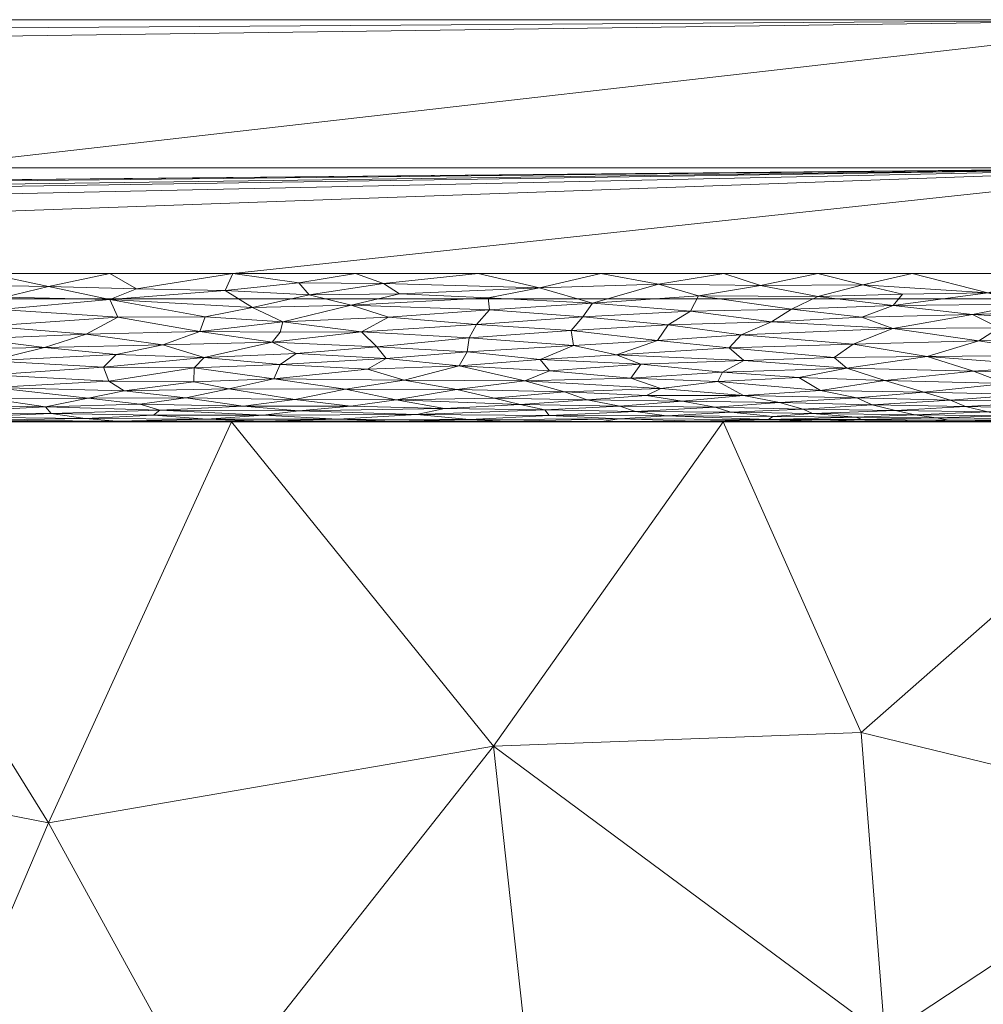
# Model space of a CAD drawing. Header units: millimetres. Extents: x -300 to 300, y 0 to 450.
# Tile 141 of 256: x -16 to -3, y 437 to 450. Entities that reach past the tile are written whole.
import ezdxf

# ---------------------------------------------------------------- set-up
doc = ezdxf.new("R2010")
doc.units = ezdxf.units.MM
doc.layers.add('A-GENM', color=13, linetype='Continuous')

# ---------------------------------------------------------------- blocks, each defined once
blk = doc.blocks.new('MODEL_CCAS0420-1080410R0 - MODEL_CCAS0420-1080410R0-453240-Preview')
at = {"layer": 'A-GENM', "lineweight": 9}
mesh = blk.add_polyface(dxfattribs=at)
corners = [(-296.159, -20, -110), (-295.657, -15.55, -110), (-294.177, -11.323, -110), (-291.793, -7.531, -110), (-288.625, -4.364, -110), (-284.831, -1.981, -110), (-280.602, -0.502, -110), (-276.147, 0, -110), (276.147, 0, -110), (280.596, -0.501, -110), (284.825, -1.978, -110), (288.619, -4.359, -110), (291.788, -7.525, -110), (294.174, -11.316, -110), (295.656, -15.545, -110), (296.159, -20, -110), (296.159, -426.171, -110), (295.658, -430.617, -110), (294.182, -434.842, -110), (291.802, -438.632, -110), (288.638, -441.797, -110), (284.848, -444.179, -110), (280.622, -445.657, -110), (276.171, -446.159, -110), (-276.171, -446.159, -110), (-280.617, -445.658, -110), (-284.842, -444.182, -110), (-288.632, -441.802, -110), (-291.797, -438.638, -110), (-294.179, -434.848, -110), (-295.657, -430.622, -110), (-296.159, -426.171, -110)]
mesh.append_faces([[corners[k] for k in face] for face in [(15, 12, 13, 14)]], dxfattribs={"vtx0": -1})
mesh.append_faces([[corners[k] for k in face] for face in [(16, 8, 15)]], dxfattribs={"vtx0": -1, "vtx1": -1})
mesh.append_faces([[corners[k] for k in face] for face in [(24, 31, 7, 8)]], dxfattribs={"vtx0": -1, "vtx1": -1, "vtx3": -1})
mesh.append_faces([[corners[k] for k in face] for face in [(31, 24, 25, 30), (18, 21, 22, 17), (17, 22, 23, 16)]], dxfattribs={"vtx0": -1, "vtx2": -1})
mesh.append_faces([[corners[k] for k in face] for face in [(0, 3, 4, 5), (0, 5, 6, 7)]], dxfattribs={"vtx0": -1, "vtx3": -1})
mesh.append_faces([[corners[k] for k in face] for face in [(28, 29, 27)]], dxfattribs={"vtx1": -1})
mesh.append_faces([[corners[k] for k in face] for face in [(25, 26, 30), (11, 12, 15, 10), (9, 10, 15, 8), (31, 0, 7)]], dxfattribs={"vtx1": -1, "vtx2": -1})
mesh.append_faces([[corners[k] for k in face] for face in [(23, 24, 8, 16)]], dxfattribs={"vtx1": -1, "vtx2": -1, "vtx3": -1})
mesh.append_faces([[corners[k] for k in face] for face in [(26, 27, 29, 30)]], dxfattribs={"vtx1": -1, "vtx3": -1})
mesh.append_faces([[corners[k] for k in face] for face in [(19, 20, 21, 18)]], dxfattribs={"vtx2": -1})
mesh.append_faces([[corners[k] for k in face] for face in [(0, 1, 2, 3)]], dxfattribs={"vtx3": -1})
mesh = blk.add_polyface(dxfattribs=at)
corners = [(-279.918, -2), (-292.651, -7.27), (-297.929, -20), (-297.929, -224.97), (-297.929, -429.94), (-292.661, -442.661), (-279.94, -447.929), (0, -447.929), (279.94, -447.929), (292.661, -442.661), (297.929, -429.94), (297.929, -224.97), (297.929, -20), (292.651, -7.27), (279.918, -2), (0, -2), (0, -3.5), (13.257, -3.5), (26.515, -3.5), (39.772, -3.5), (53.029, -3.5), (66.287, -3.5), (79.544, -3.5), (92.801, -3.5), (106.059, -3.5), (119.316, -3.5), (132.573, -3.5), (145.831, -3.5), (159.088, -3.5), (172.345, -3.5), (185.603, -3.5), (198.86, -3.5), (212.117, -3.5), (225.375, -3.5), (238.632, -3.5), (251.889, -3.5), (265.147, -3.5), (278.404, -3.5), (291.028, -7.487), (296.497, -19.511), (296.5, -32.769), (296.5, -46.026), (296.5, -59.283), (296.5, -72.541), (296.5, -85.798), (296.5, -99.055), (296.5, -112.313), (296.5, -125.57), (296.5, -138.827), (296.5, -152.085), (296.5, -165.342), (296.5, -178.599), (296.5, -191.857), (296.5, -205.114), (296.5, -218.371), (296.5, -231.629), (296.5, -244.886), (296.5, -258.143), (296.499, -271.401), (296.499, -284.658), (296.499, -297.915), (296.499, -311.173), (296.499, -324.43), (296.499, -337.687), (296.5, -350.945), (296.5, -364.202), (296.5, -377.459), (296.5, -390.717), (296.5, -403.974), (296.5, -417.231), (296.497, -430.489), (291.028, -442.513), (278.404, -446.5), (265.147, -446.5), (251.889, -446.5), (238.632, -446.5), (225.375, -446.5), (212.117, -446.5), (198.86, -446.5), (185.603, -446.5), (172.345, -446.5), (159.088, -446.5), (145.831, -446.5), (132.573, -446.5), (119.316, -446.5), (106.059, -446.5), (92.801, -446.5), (79.544, -446.5), (66.287, -446.5), (53.029, -446.5), (39.772, -446.5), (26.515, -446.5), (13.257, -446.5), (0, -446.5), (-12.926, -446.5), (-25.852, -446.5), (-38.777, -446.5), (-51.703, -446.5), (-64.629, -446.5), (-77.555, -446.5), (-90.48, -446.5), (-103.406, -446.5), (-116.332, -446.5), (-129.258, -446.5), (-142.183, -446.5), (-155.109, -446.5), (-168.035, -446.5), (-180.961, -446.5), (-193.887, -446.5), (-206.812, -446.5), (-219.738, -446.5), (-232.664, -446.5), (-245.59, -446.5), (-258.515, -446.5), (-271.441, -446.5), (-284.356, -445.968), (-294.544, -438.124), (-296.5, -425.35), (-296.5, -412.424), (-296.5, -399.498), (-296.5, -386.572), (-296.5, -373.646), (-296.5, -360.721), (-296.5, -347.795), (-296.499, -334.869), (-296.499, -321.943), (-296.499, -309.018), (-296.499, -296.092), (-296.499, -283.166), (-296.499, -270.24), (-296.5, -257.315), (-296.5, -244.389), (-296.5, -231.463), (-296.5, -218.537), (-296.5, -205.611), (-296.5, -192.686), (-296.5, -179.76), (-296.5, -166.834), (-296.5, -153.908), (-296.5, -140.983), (-296.5, -128.057), (-296.5, -115.131), (-296.5, -102.205), (-296.5, -89.28), (-296.5, -76.354), (-296.5, -63.428), (-296.5, -50.502), (-296.5, -37.576), (-296.5, -24.651), (-294.544, -11.876), (-284.356, -4.032), (-271.441, -3.5), (-258.515, -3.5), (-245.59, -3.5), (-232.664, -3.5), (-219.738, -3.5), (-206.812, -3.5), (-193.887, -3.5), (-180.961, -3.5), (-168.035, -3.5), (-155.109, -3.5), (-142.183, -3.5), (-129.258, -3.5), (-116.332, -3.5), (-103.406, -3.5), (-90.48, -3.5), (-77.555, -3.5), (-64.629, -3.5), (-51.703, -3.5), (-38.777, -3.5), (-25.852, -3.5), (-12.926, -3.5), (-294.538, -438.129), (-294.547, -438.108)]
mesh.append_faces([[corners[k] for k in face] for face in [(116, 172, 173)]])
mesh.append_faces([[corners[k] for k in face] for face in [(118, 4, 117), (6, 115, 5), (115, 6, 114), (7, 104, 6), (1, 150, 0), (151, 0, 150)]], dxfattribs={"vtx0": -1, "vtx1": -1})
mesh.append_faces([[corners[k] for k in face] for face in [(4, 124, 125), (7, 99, 100), (2, 148, 149), (149, 1, 2), (2, 141, 142), (0, 151, 152), (0, 160, 161, 15), (15, 165, 166), (15, 170, 171), (8, 81, 82, 7), (8, 72, 73), (11, 61, 62, 10), (12, 46, 47, 11), (38, 13, 14, 37), (13, 38, 39, 12)]], dxfattribs={"vtx0": -1, "vtx2": -1})
mesh.append_faces([[corners[k] for k in face] for face in [(4, 118, 119, 120), (4, 120, 121, 122), (3, 128, 129, 130), (3, 130, 131, 132), (3, 138, 139, 140), (0, 154, 155, 156), (0, 156, 157, 158), (15, 161, 162, 163), (15, 163, 164, 165), (8, 73, 74, 75), (7, 86, 87, 88), (7, 83, 84, 85), (10, 68, 69, 70), (11, 55, 56, 57), (14, 28, 29, 30), (14, 32, 33, 34), (15, 19, 20, 21), (12, 44, 45, 46), (11, 49, 50, 51), (11, 47, 48, 49), (12, 39, 40, 41)]], dxfattribs={"vtx0": -1, "vtx3": -1})
mesh.append_faces([[corners[k] for k in face] for face in [(123, 124, 4, 122), (127, 128, 3, 126), (113, 114, 6, 112), (111, 112, 6, 110), (109, 110, 6, 108), (107, 108, 6, 106), (96, 97, 7, 95), (105, 106, 6, 104), (103, 104, 7, 102), (101, 102, 7, 100), (98, 99, 7, 97), (94, 95, 7, 93), (135, 136, 3, 134), (137, 138, 3, 136), (133, 134, 3, 132), (145, 146, 2, 144), (147, 148, 2, 146), (143, 144, 2, 142), (149, 150, 1), (153, 154, 0, 152), (159, 160, 0, 158), (169, 170, 15, 168), (167, 168, 15, 166), (78, 79, 8, 77), (80, 81, 8, 79), (76, 77, 8, 75), (91, 92, 7, 90), (89, 90, 7, 88), (85, 86, 7), (82, 83, 7), (67, 68, 10, 66), (65, 66, 10, 64), (60, 61, 11, 59), (58, 59, 11, 57), (63, 64, 10, 62), (54, 55, 11, 53), (26, 27, 15, 25), (31, 32, 14, 30), (16, 17, 15, 171), (18, 19, 15, 17), (24, 25, 15, 23), (22, 23, 15, 21), (34, 35, 14), (52, 53, 11, 51), (36, 37, 14, 35), (42, 43, 12, 41), (43, 44, 12), (92, 93, 7)]], dxfattribs={"vtx1": -1, "vtx2": -1})
mesh.append_faces([[corners[k] for k in face] for face in [(3, 4, 125, 126), (2, 3, 140, 141), (71, 72, 8, 9), (70, 71, 9, 10), (27, 28, 14, 15)]], dxfattribs={"vtx1": -1, "vtx3": -1})
mesh.append_faces([[corners[k] for k in face] for face in [(4, 173, 117), (115, 172, 5)]], dxfattribs={"vtx2": -1})
mesh = blk.add_polyface(dxfattribs=at)
corners = [(15.743, -439.086, -17.778), (21.569, -440.226, -15.085), (18.052, -433.671, -30.56), (4.773, -440.306, -14.9), (0, -444.5, -5), (6.637, -444.5, -4.998), (0, -433.27, -31.509), (4.556, -430.333, -38.443), (0, -427.395, -45.376), (11.378, -427.542, -45.029), (14.708, -422.04, -58.018), (7.354, -422.04, -58.018), (13.617, -435.204, -26.941), (9.735, -440.121, -15.336), (18.22, -427.452, -45.241), (13.274, -444.5, -4.997), (19.099, -444.5, -4.995), (4.455, -436.207, -24.575), (0, -439.145, -17.641), (9.017, -433.543, -30.864), (0, -422.04, -58.018), (4.75, -425.825, -49.083), (14.042, -431.108, -36.612), (22.062, -422.039, -58.017)]
mesh.append_faces([[corners[k] for k in face] for face in [(6, 7, 8), (20, 21, 11), (4, 3, 18)]], dxfattribs={"vtx0": -1, "vtx1": -1})
mesh.append_faces([[corners[k] for k in face] for face in [(0, 1, 2), (12, 13, 0), (10, 9, 14), (12, 0, 2), (3, 13, 17), (0, 13, 15), (13, 19, 17), (7, 6, 17), (7, 21, 8), (19, 12, 22), (14, 9, 22), (19, 9, 7), (21, 9, 11), (9, 21, 7), (17, 18, 3), (7, 17, 19), (5, 13, 3), (16, 1, 0), (22, 12, 2), (13, 12, 19), (14, 22, 2), (19, 22, 9)]], dxfattribs={"vtx0": -1, "vtx1": -1, "vtx2": -1})
mesh.append_faces([[corners[k] for k in face] for face in [(3, 4, 5), (9, 10, 11), (0, 15, 16)]], dxfattribs={"vtx0": -1, "vtx2": -1})
mesh.append_faces([[corners[k] for k in face] for face in [(5, 15, 13), (6, 18, 17), (20, 8, 21), (23, 10, 14)]], dxfattribs={"vtx1": -1, "vtx2": -1})
mesh = blk.add_polyface(dxfattribs=at)
corners = [(31.155, -444.5, -4.992), (24.924, -444.5, -4.994), (30.233, -444.5, -2), (36.28, -444.5, -2), (93.465, -444.5, -4.99), (90.699, -444.5, -2), (96.746, -444.5, -2), (99.696, -444.5, -4.99), (112.158, -444.5, -5.006), (105.927, -444.5, -4.998), (108.839, -444.5, -2), (114.885, -444.5, -2), (6, -444.5, -4.998), (0, -444.5, -5), (0, -444.5, -3.5), (66.513, -444.5, -2), (72.559, -444.5, -2), (68.541, -444.5, -4.988), (24.186, -444.5, -2), (18.693, -444.5, -4.995), (18.14, -444.5, -2), (42.326, -444.5, -2), (48.373, -444.5, -2), (43.617, -444.5, -4.989), (37.386, -444.5, -4.99), (12.462, -444.5, -4.997), (12.093, -444.5, -2), (133.025, -444.5, -2), (139.072, -444.5, -2), (137.082, -444.5, -5.037), (130.851, -444.5, -5.029), (49.848, -444.5, -4.987), (54.419, -444.5, -2), (56.079, -444.5, -4.988), (0, -444.5, -2), (6.047, -444.5, -2), (102.792, -444.5, -2), (162.006, -444.5, -5.056), (155.775, -444.5, -5.054), (157.211, -444.5, -2), (163.258, -444.5, -2), (78.606, -444.5, -2), (84.652, -444.5, -2), (81.003, -444.5, -4.989), (74.772, -444.5, -4.989), (126.978, -444.5, -2), (124.62, -444.5, -5.021), (118.389, -444.5, -5.013), (120.932, -444.5, -2), (143.313, -444.5, -5.045), (145.118, -444.5, -2), (149.544, -444.5, -5.052), (87.234, -444.5, -4.989), (62.31, -444.5, -4.988), (60.466, -444.5, -2), (151.165, -444.5, -2)]
mesh.append_faces([[corners[k] for k in face] for face in [(15, 53, 54), (53, 15, 17), (52, 5, 4), (29, 28, 49), (39, 38, 55)]], dxfattribs={"vtx0": -1, "vtx1": -1})
mesh.append_faces([[corners[k] for k in face] for face in [(14, 35, 12)]], dxfattribs={"vtx0": -1, "vtx1": -1, "vtx2": -1})
mesh.append_faces([[corners[k] for k in face] for face in [(4, 5, 6, 7), (18, 1, 19, 20), (20, 19, 25, 26), (31, 22, 32, 33), (22, 31, 23), (1, 18, 2), (26, 25, 12, 35), (49, 28, 50, 51), (55, 38, 51, 50), (54, 53, 33, 32), (7, 6, 36), (48, 46, 47), (46, 48, 45)]], dxfattribs={"vtx0": -1, "vtx2": -1})
mesh.append_faces([[corners[k] for k in face] for face in [(15, 16, 17)]], dxfattribs={"vtx1": -1, "vtx2": -1})
mesh.append_faces([[corners[k] for k in face] for face in [(0, 1, 2, 3), (8, 9, 10, 11), (21, 22, 23, 24), (27, 28, 29, 30), (9, 7, 36, 10), (24, 0, 3, 21), (37, 38, 39, 40), (41, 42, 43, 44), (45, 27, 30, 46), (47, 8, 11, 48), (16, 41, 44, 17), (42, 5, 52, 43)]], dxfattribs={"vtx1": -1, "vtx3": -1})
mesh.append_faces([[corners[k] for k in face] for face in [(12, 13, 14), (14, 34, 35)]], dxfattribs={"vtx2": -1})
mesh = blk.add_polyface(dxfattribs=at)
corners = [(4.455, -445.057, -0.614), (2.819, -445.018, -0.656), (3.259, -445.182, -0.497), (1.706, -444.537, -1.618), (2.835, -444.58, -1.439), (3.761, -444.552, -1.544), (3.585, -444.522, -1.701), (3.825, -444.505, -1.863), (2.533, -444.507, -1.83), (4.311, -444.655, -1.228), (3.066, -444.634, -1.28), (3.365, -444.707, -1.114), (3.568, -444.794, -0.956), (2.199, -444.77, -0.996), (1.453, -444.959, -0.725), (2.569, -444.871, -0.839), (1.632, -444.596, -1.387), (2.198, -445.258, -0.435), (3.884, -445.382, -0.346), (3.065, -446.243, -0.019), (4.086, -446.5), (4.753, -446.35, -0.006), (2.043, -446.5), (3.023, -444.5, -2), (2.043, -444.5, -2), (2.119, -444.682, -1.165), (4.535, -444.5, -2), (4.214, -446.221, -0.022), (4.343, -446.068, -0.052), (2.565, -446.09, -0.047), (1.529, -446.191, -0.027), (3.269, -445.95, -0.083), (1.338, -446.021, -0.063), (2.911, -445.769, -0.145), (4.347, -445.761, -0.149), (1.993, -445.401, -0.334), (1.442, -445.633, -0.205), (3.186, -445.593, -0.224), (1.619, -445.137, -0.537), (4.88, -445.55, -0.246), (1.099, -446.365, -0.005), (3.93, -444.902, -0.797), (4.625, -444.73, -1.069), (4.049, -444.595, -1.391), (1.638, -445.854, -0.114)]
mesh.append_faces([[corners[k] for k in face] for face in [(20, 19, 22), (23, 7, 26)]], dxfattribs={"vtx0": -1, "vtx1": -1})
mesh.append_faces([[corners[k] for k in face] for face in [(0, 1, 2), (3, 4, 5), (6, 7, 8), (9, 10, 11), (12, 11, 13), (14, 1, 15), (4, 16, 10), (17, 18, 2), (19, 20, 21), (3, 6, 8), (8, 7, 23), (25, 11, 10), (19, 27, 28), (29, 30, 19), (31, 32, 29), (33, 31, 34), (35, 36, 37), (18, 35, 37), (38, 2, 1), (39, 18, 37), (17, 2, 38), (19, 40, 22), (33, 34, 37), (12, 13, 15), (12, 15, 41), (11, 12, 42), (15, 1, 41), (0, 41, 1), (13, 11, 25), (9, 43, 10), (4, 10, 43), (16, 25, 10), (5, 4, 43), (3, 5, 6), (28, 31, 29), (19, 21, 27), (28, 29, 19), (32, 31, 44), (36, 33, 37), (31, 33, 44), (18, 17, 35)]], dxfattribs={"vtx0": -1, "vtx1": -1, "vtx2": -1})
mesh.append_faces([[corners[k] for k in face] for face in [(8, 23, 24)]], dxfattribs={"vtx0": -1, "vtx2": -1})
mesh = blk.add_polyface(dxfattribs=at)
corners = [(5.878, -444.761, -1.012), (4.625, -444.73, -1.069), (4.833, -444.822, -0.912), (5.358, -446.5), (6.135, -446.339, -0.007), (4.753, -446.35, -0.006), (3.761, -444.552, -1.544), (4.764, -444.532, -1.643), (3.585, -444.522, -1.701), (4.968, -445.226, -0.46), (4.455, -445.057, -0.614), (3.259, -445.182, -0.497), (3.568, -444.794, -0.956), (5.321, -444.922, -0.771), (3.93, -444.902, -0.797), (3.884, -445.382, -0.346), (4.343, -446.068, -0.052), (5.358, -446.193, -0.027), (5.713, -446.022, -0.063), (5.291, -444.507, -1.827), (4.535, -444.5, -2), (3.825, -444.505, -1.863), (6.047, -444.5, -2), (5.14, -445.366, -0.356), (6.357, -445.328, -0.383), (4.347, -445.761, -0.149), (4.88, -445.55, -0.246), (3.186, -445.593, -0.224), (6.396, -445.674, -0.186), (3.269, -445.95, -0.083), (4.763, -445.914, -0.094), (6.363, -444.856, -0.861), (6.027, -444.531, -1.648), (4.846, -444.564, -1.496), (5.433, -444.614, -1.334), (4.311, -444.655, -1.228), (5.555, -444.671, -1.19), (3.365, -444.707, -1.114), (4.049, -444.595, -1.391), (5.966, -444.573, -1.463), (5.984, -445.849, -0.116), (4.214, -446.221, -0.022), (4.086, -446.5), (5.614, -445.1, -0.571), (6.555, -445.497, -0.275)]
mesh.append_faces([[corners[k] for k in face] for face in [(20, 19, 22)]], dxfattribs={"vtx0": -1, "vtx1": -1})
mesh.append_faces([[corners[k] for k in face] for face in [(0, 1, 2), (3, 4, 5), (6, 7, 8), (9, 10, 11), (12, 2, 1), (10, 13, 14), (15, 9, 11), (16, 17, 18), (19, 20, 21), (8, 7, 19), (19, 21, 8), (23, 24, 9), (2, 14, 13), (25, 26, 27), (26, 25, 28), (29, 16, 30), (14, 2, 12), (31, 2, 13), (32, 7, 33), (34, 35, 36), (35, 37, 1), (0, 36, 1), (1, 36, 35), (6, 38, 33), (7, 6, 33), (19, 7, 32), (34, 33, 38), (33, 34, 39), (35, 34, 38), (9, 15, 23), (40, 25, 30), (30, 16, 18), (40, 30, 18), (29, 30, 25), (5, 4, 17), (41, 5, 17), (43, 13, 10), (9, 43, 10), (16, 41, 17), (15, 26, 23), (44, 23, 26)]], dxfattribs={"vtx0": -1, "vtx1": -1, "vtx2": -1})
mesh.append_faces([[corners[k] for k in face] for face in [(5, 42, 3)]], dxfattribs={"vtx0": -1, "vtx2": -1})
mesh = blk.add_polyface(dxfattribs=at)
corners = [(5.878, -444.761, -1.012), (6.747, -444.698, -1.132), (5.555, -444.671, -1.19), (7.402, -444.58, -1.439), (5.966, -444.573, -1.463), (6.535, -444.629, -1.294), (6.047, -444.5, -2), (5.291, -444.507, -1.827), (7.002, -444.507, -1.825), (5.14, -445.366, -0.356), (6.555, -445.497, -0.275), (6.357, -445.328, -0.383), (5.433, -444.614, -1.334), (6.396, -445.674, -0.186), (5.984, -445.849, -0.116), (7.381, -445.807, -0.131), (4.347, -445.761, -0.149), (6.027, -444.531, -1.648), (8.038, -444.54, -1.603), (7.82, -444.64, -1.265), (7.558, -444.5, -2), (8.077, -445.406, -0.331), (6.648, -445.171, -0.507), (6.707, -445.043, -0.629), (5.614, -445.1, -0.571), (4.968, -445.226, -0.46), (6.363, -444.856, -0.861), (4.833, -444.822, -0.912), (7.191, -444.779, -0.981), (8.033, -444.712, -1.103), (7.476, -444.95, -0.735), (7.672, -444.856, -0.86), (7.883, -445.088, -0.583), (4.846, -444.564, -1.496), (7.521, -445.599, -0.221), (5.713, -446.022, -0.063), (7.079, -445.993, -0.071), (6.972, -446.199, -0.026), (5.358, -446.193, -0.027), (6.135, -446.339, -0.007), (7.508, -446.359, -0.006), (4.88, -445.55, -0.246), (7.746, -445.277, -0.42), (5.321, -444.922, -0.771), (5.358, -446.5), (6.629, -446.5)]
mesh.append_faces([[corners[k] for k in face] for face in [(0, 1, 2), (3, 4, 5), (6, 7, 8), (9, 10, 11), (12, 2, 5), (13, 14, 15), (16, 14, 13), (8, 7, 17), (8, 17, 18), (3, 17, 4), (5, 1, 19), (21, 11, 10), (22, 23, 24), (24, 25, 22), (26, 0, 27), (1, 0, 28), (29, 1, 28), (1, 5, 2), (3, 5, 19), (17, 3, 18), (30, 31, 26), (32, 23, 22), (12, 5, 4), (33, 4, 17), (34, 10, 13), (14, 35, 36), (36, 35, 37), (38, 39, 37), (39, 40, 37), (36, 15, 14), (41, 13, 10), (23, 32, 30), (11, 42, 22), (22, 25, 11), (37, 35, 38), (34, 13, 15), (26, 31, 28), (0, 26, 28), (26, 43, 23), (45, 40, 39), (26, 23, 30), (43, 24, 23)]], dxfattribs={"vtx0": -1, "vtx1": -1, "vtx2": -1})
mesh.append_faces([[corners[k] for k in face] for face in [(20, 6, 8), (44, 45, 39)]], dxfattribs={"vtx1": -1, "vtx2": -1})
mesh = blk.add_polyface(dxfattribs=at)
corners = [(7.508, -446.359, -0.006), (9.114, -446.307, -0.011), (8.399, -446.102, -0.044), (8.532, -445.916, -0.093), (7.079, -445.993, -0.071), (8.038, -444.54, -1.603), (9.543, -444.508, -1.82), (8.278, -444.504, -1.865), (9.967, -445.813, -0.129), (8.687, -445.732, -0.161), (8.986, -444.585, -1.423), (10.062, -444.533, -1.638), (9.376, -444.736, -1.057), (8.033, -444.712, -1.103), (8.473, -444.796, -0.954), (7.672, -444.856, -0.86), (8.778, -444.904, -0.794), (6.648, -445.171, -0.507), (7.746, -445.277, -0.42), (7.883, -445.088, -0.583), (9.108, -445.341, -0.374), (8.982, -445.19, -0.49), (7.82, -444.64, -1.265), (6.747, -444.698, -1.132), (9.729, -444.821, -0.914), (7.402, -444.58, -1.439), (6.972, -446.199, -0.026), (9.789, -446.011, -0.066), (7.558, -444.5, -2), (7.002, -444.507, -1.825), (9.07, -444.5, -2), (7.191, -444.779, -0.981), (9.042, -444.664, -1.206), (7.476, -444.95, -0.735), (9.315, -445.054, -0.618), (8.077, -445.406, -0.331), (9.808, -446.173, -0.03), (7.381, -445.807, -0.131), (8.286, -446.5), (9.943, -446.5), (8.658, -445.528, -0.258), (7.521, -445.599, -0.221), (6.629, -446.5), (6.357, -445.328, -0.383), (6.555, -445.497, -0.275)]
mesh.append_faces([[corners[k] for k in face] for face in [(0, 1, 2), (2, 3, 4), (5, 6, 7), (8, 9, 3), (5, 10, 11), (12, 13, 14), (15, 16, 14), (17, 18, 19), (20, 21, 18), (22, 23, 13), (16, 24, 14), (5, 25, 10), (2, 4, 26), (27, 3, 2), (7, 28, 29), (5, 7, 29), (30, 7, 6), (14, 13, 31), (13, 32, 22), (10, 22, 32), (10, 25, 22), (14, 31, 15), (33, 34, 16), (13, 12, 32), (35, 20, 18), (36, 2, 1), (9, 37, 3), (3, 37, 4), (0, 2, 26), (40, 41, 9), (37, 9, 41), (19, 21, 34), (21, 19, 18), (34, 33, 19), (20, 35, 40), (35, 41, 40), (16, 15, 33), (1, 0, 38), (43, 35, 18), (41, 35, 44)]], dxfattribs={"vtx0": -1, "vtx1": -1, "vtx2": -1})
mesh.append_faces([[corners[k] for k in face] for face in [(1, 38, 39), (0, 42, 38)]], dxfattribs={"vtx0": -1, "vtx2": -1})
mesh.append_faces([[corners[k] for k in face] for face in [(30, 28, 7)]], dxfattribs={"vtx1": -1, "vtx2": -1})
mesh = blk.add_polyface(dxfattribs=at)
corners = [(10.77, -444.6, -1.375), (11.832, -444.537, -1.618), (10.062, -444.533, -1.638), (9.729, -444.821, -0.914), (8.778, -444.904, -0.794), (10.233, -444.937, -0.751), (10.941, -445.062, -0.61), (11.737, -444.942, -0.746), (8.658, -445.528, -0.258), (8.687, -445.732, -0.161), (10.064, -445.633, -0.205), (9.108, -445.341, -0.374), (10.199, -445.258, -0.435), (8.982, -445.19, -0.49), (11.077, -444.508, -1.821), (10.582, -444.5, -2), (9.543, -444.508, -1.82), (11.053, -444.795, -0.954), (9.376, -444.736, -1.057), (9.07, -444.5, -2), (10.399, -444.679, -1.173), (9.042, -444.664, -1.206), (10.094, -445.446, -0.305), (11.004, -446.226, -0.021), (9.808, -446.173, -0.03), (9.114, -446.307, -0.011), (9.967, -445.813, -0.129), (11.517, -445.713, -0.169), (8.038, -444.54, -1.603), (8.986, -444.585, -1.423), (8.473, -444.796, -0.954), (9.315, -445.054, -0.618), (9.789, -446.011, -0.066), (11.156, -445.914, -0.094), (11.31, -445.513, -0.267), (11.188, -445.356, -0.363), (8.532, -445.916, -0.093), (11.658, -446.075, -0.05), (9.943, -446.5), (11.221, -446.367, -0.005), (11.438, -445.21, -0.473), (11.6, -446.5), (8.399, -446.102, -0.044)]
mesh.append_faces([[corners[k] for k in face] for face in [(0, 1, 2), (3, 4, 5), (6, 7, 5), (8, 9, 10), (11, 12, 13), (14, 15, 16), (17, 18, 3), (14, 2, 1), (18, 20, 21), (22, 12, 11), (2, 14, 16), (23, 24, 25), (10, 26, 27), (8, 10, 22), (28, 2, 16), (21, 0, 29), (2, 29, 0), (18, 30, 3), (4, 31, 5), (31, 12, 6), (31, 6, 5), (17, 20, 18), (0, 21, 20), (17, 3, 5), (32, 33, 26), (10, 27, 34), (22, 34, 35), (26, 10, 9), (36, 32, 26), (27, 26, 33), (32, 24, 37), (25, 38, 39), (12, 35, 40), (35, 12, 22), (8, 22, 11), (10, 34, 22), (6, 12, 40), (13, 12, 31), (32, 37, 33), (25, 39, 23), (37, 24, 23), (42, 24, 32)]], dxfattribs={"vtx0": -1, "vtx1": -1, "vtx2": -1})
mesh.append_faces([[corners[k] for k in face] for face in [(15, 19, 16), (38, 41, 39)]], dxfattribs={"vtx1": -1, "vtx2": -1})
mesh = blk.add_polyface(dxfattribs=at)
corners = [(11.053, -444.795, -0.954), (11.737, -444.942, -0.746), (12.418, -444.801, -0.945), (11.832, -444.537, -1.618), (13.605, -444.534, -1.634), (12.849, -444.508, -1.819), (11.31, -445.513, -0.267), (12.726, -445.577, -0.232), (12.4, -445.422, -0.321), (11.077, -444.508, -1.821), (12.702, -445.081, -0.59), (10.941, -445.062, -0.61), (13.309, -444.945, -0.742), (12.846, -444.592, -1.401), (13.605, -444.5, -2), (12.093, -444.5, -2), (11.663, -444.712, -1.103), (13.117, -444.71, -1.107), (12.366, -444.648, -1.244), (10.77, -444.6, -1.375), (10.399, -444.679, -1.173), (11.221, -446.367, -0.005), (11.6, -446.5), (12.364, -446.374, -0.005), (11.188, -445.356, -0.363), (12.618, -445.711, -0.169), (12.582, -445.849, -0.116), (13.703, -445.72, -0.166), (10.582, -444.5, -2), (10.233, -444.937, -0.751), (11.438, -445.21, -0.473), (12.616, -445.273, -0.423), (12.989, -446.044, -0.058), (11.658, -446.075, -0.05), (13.36, -446.273, -0.015), (12.226, -446.214, -0.023), (13.644, -445.366, -0.357), (11.517, -445.713, -0.169), (11.156, -445.914, -0.094), (13.257, -446.5), (11.004, -446.226, -0.021)]
mesh.append_faces([[corners[k] for k in face] for face in [(39, 23, 22)]], dxfattribs={"vtx0": -1, "vtx1": -1})
mesh.append_faces([[corners[k] for k in face] for face in [(0, 1, 2), (3, 4, 5), (6, 7, 8), (9, 3, 5), (10, 1, 11), (1, 10, 12), (4, 3, 13), (5, 15, 9), (16, 17, 18), (3, 19, 13), (19, 20, 18), (21, 22, 23), (8, 24, 6), (25, 26, 27), (29, 1, 0), (10, 11, 30), (30, 24, 31), (18, 20, 16), (17, 16, 2), (0, 2, 16), (12, 2, 1), (19, 18, 13), (20, 0, 16), (25, 27, 7), (32, 26, 33), (34, 35, 23), (36, 8, 7), (37, 7, 6), (37, 38, 26), (33, 26, 38), (32, 33, 35), (31, 8, 36), (8, 31, 24), (10, 30, 31), (34, 23, 39), (35, 33, 40), (21, 23, 35), (32, 35, 34), (21, 35, 40), (7, 37, 25), (37, 26, 25)]], dxfattribs={"vtx0": -1, "vtx1": -1, "vtx2": -1})
mesh.append_faces([[corners[k] for k in face] for face in [(5, 14, 15), (9, 15, 28)]], dxfattribs={"vtx0": -1, "vtx2": -1})
mesh = blk.add_polyface(dxfattribs=at)
corners = [(13.117, -444.71, -1.107), (12.418, -444.801, -0.945), (13.892, -444.824, -0.909), (12.726, -445.577, -0.232), (13.703, -445.72, -0.166), (14.201, -445.538, -0.253), (14.829, -445.41, -0.328), (13.644, -445.366, -0.357), (12.849, -444.508, -1.819), (14.821, -444.511, -1.79), (13.605, -444.5, -2), (14.509, -444.737, -1.055), (15.21, -444.821, -0.914), (13.309, -444.945, -0.742), (14.722, -444.92, -0.773), (13.605, -444.534, -1.634), (15.249, -444.545, -1.578), (12.846, -444.592, -1.401), (14.241, -444.657, -1.222), (14.328, -444.589, -1.411), (13.63, -445.917, -0.093), (14.915, -446.149, -0.035), (14.806, -445.911, -0.095), (15.116, -444.5, -2), (15.784, -444.703, -1.122), (15.709, -444.611, -1.341), (12.616, -445.273, -0.423), (13.776, -445.229, -0.458), (12.582, -445.849, -0.116), (12.702, -445.081, -0.59), (13.782, -445.042, -0.631), (14.93, -445.051, -0.621), (15.234, -445.681, -0.183), (12.366, -444.648, -1.244), (15.8, -445.502, -0.273), (13.36, -446.273, -0.015), (12.989, -446.044, -0.058), (13.257, -446.5), (14.915, -446.5), (14.557, -446.295, -0.012), (15.743, -446.327, -0.009), (15.002, -445.236, -0.452)]
mesh.append_faces([[corners[k] for k in face] for face in [(0, 1, 2), (3, 4, 5), (6, 7, 5), (8, 9, 10), (11, 2, 12), (13, 14, 2), (15, 16, 9), (17, 18, 19), (20, 21, 22), (17, 19, 15), (2, 11, 0), (11, 24, 18), (9, 8, 15), (19, 18, 25), (26, 7, 27), (4, 28, 20), (13, 2, 1), (29, 30, 13), (13, 30, 14), (12, 2, 14), (31, 30, 27), (32, 5, 4), (0, 11, 18), (33, 18, 17), (18, 33, 0), (5, 34, 6), (22, 32, 4), (35, 21, 36), (7, 3, 5), (20, 28, 36), (39, 40, 21), (27, 7, 41), (31, 27, 41), (29, 26, 27), (15, 19, 16), (41, 7, 6), (27, 30, 29), (14, 30, 31), (21, 20, 36), (4, 20, 22), (21, 35, 39), (39, 35, 37)]], dxfattribs={"vtx0": -1, "vtx1": -1, "vtx2": -1})
mesh.append_faces([[corners[k] for k in face] for face in [(9, 23, 10)]], dxfattribs={"vtx0": -1, "vtx2": -1})
mesh.append_faces([[corners[k] for k in face] for face in [(37, 38, 39)]], dxfattribs={"vtx1": -1, "vtx2": -1})
mesh = blk.add_polyface(dxfattribs=at)
corners = [(17.066, -446.347, -0.007), (15.743, -446.327, -0.009), (16.572, -446.5), (16.521, -444.81, -0.93), (15.21, -444.821, -0.914), (16.494, -444.962, -0.722), (15.002, -445.236, -0.452), (14.829, -445.41, -0.328), (16.533, -445.321, -0.388), (15.709, -444.611, -1.341), (15.784, -444.703, -1.122), (17.443, -444.618, -1.322), (14.915, -446.5), (14.557, -446.295, -0.012), (15.234, -445.681, -0.183), (14.806, -445.911, -0.095), (16.572, -445.79, -0.137), (17.025, -444.727, -1.075), (15.249, -444.545, -1.578), (16.861, -444.561, -1.507), (16.628, -444.522, -1.705), (14.241, -444.657, -1.222), (16.23, -444.505, -1.854), (17.483, -444.506, -1.846), (16.628, -444.5, -2), (14.821, -444.511, -1.79), (15.116, -444.5, -2), (16.723, -445.622, -0.21), (15.8, -445.502, -0.273), (14.722, -444.92, -0.773), (14.93, -445.051, -0.621), (16.515, -445.135, -0.539), (17.712, -445.332, -0.38), (17.32, -445.475, -0.288), (14.509, -444.737, -1.055), (16.398, -446.018, -0.064), (17.596, -445.971, -0.077), (17.696, -445.72, -0.166), (14.915, -446.149, -0.035), (14.201, -445.538, -0.253), (16.338, -446.182, -0.028), (17.621, -446.195, -0.026), (14.328, -444.589, -1.411)]
mesh.append_faces([[corners[k] for k in face] for face in [(26, 22, 24)]], dxfattribs={"vtx0": -1, "vtx1": -1})
mesh.append_faces([[corners[k] for k in face] for face in [(0, 1, 2), (3, 4, 5), (6, 7, 8), (9, 10, 11), (12, 1, 13), (14, 15, 16), (17, 11, 10), (18, 19, 20), (9, 11, 19), (9, 19, 18), (10, 9, 21), (22, 23, 24), (20, 25, 18), (10, 3, 17), (26, 25, 22), (22, 20, 23), (27, 28, 14), (25, 20, 22), (5, 29, 30), (31, 5, 30), (6, 31, 30), (8, 32, 31), (6, 8, 31), (33, 8, 28), (5, 4, 29), (10, 4, 3), (10, 34, 4), (28, 27, 33), (16, 15, 35), (16, 35, 36), (27, 16, 37), (16, 27, 14), (15, 38, 35), (28, 39, 14), (40, 38, 1), (35, 40, 41), (9, 18, 42), (40, 0, 41), (8, 7, 28), (38, 40, 35), (0, 40, 1)]], dxfattribs={"vtx0": -1, "vtx1": -1, "vtx2": -1})
mesh.append_faces([[corners[k] for k in face] for face in [(12, 2, 1)]], dxfattribs={"vtx1": -1, "vtx2": -1})
mesh = blk.add_polyface(dxfattribs=at)
corners = [(-279.94, -449.928, -2.07), (-278.055, -448.043, -56.035), (-276.171, -446.159, -110), (276.171, -446.159, -110), (278.055, -448.043, -56.035), (279.94, -449.928, -2.07), (0, -449.928, -2.07)]
mesh.append_faces([[corners[k] for k in face] for face in [(6, 1, 2, 3)]], dxfattribs={"vtx0": -1, "vtx3": -1})
mesh.append_faces([[corners[k] for k in face] for face in [(3, 4, 6)]], dxfattribs={"vtx1": -1, "vtx2": -1})
mesh.append_faces([[corners[k] for k in face] for face in [(4, 5, 6), (6, 0, 1)]], dxfattribs={"vtx2": -1})
mesh = blk.add_polyface(dxfattribs=at)
corners = [(-279.94, -449.928, -2.07), (0, -449.928, -2.07), (279.94, -449.928, -2.07), (279.94, -449.368, -0.611), (279.94, -447.929), (0, -447.929), (-279.94, -447.929), (-279.94, -449.368, -0.611), (146.089, -449.928, -2.07), (139.97, -447.929), (209.955, -447.929), (246.477, -447.929), (73.044, -449.928, -2.07), (213.014, -449.928, -2.07), (69.985, -447.929), (246.477, -449.928, -2.07), (-146.089, -447.929), (-139.97, -449.928, -2.07), (-209.955, -449.928, -2.07), (-246.477, -449.928, -2.07), (-73.044, -447.929), (-213.014, -447.929), (-69.985, -449.928, -2.07), (-246.477, -447.929), (36.522, -449.928, -2.07), (34.992, -447.929), (52.489, -447.929), (-34.992, -449.928, -2.07), (-36.522, -447.929), (-18.261, -447.929), (263.208, -447.929), (109.567, -449.928, -2.07), (104.977, -447.929), (122.474, -447.929), (-263.208, -449.928, -2.07), (-104.977, -449.928, -2.07), (-109.566, -447.929), (-91.305, -447.929), (174.962, -447.929), (179.551, -449.928, -2.07), (162.82, -449.928, -2.07), (-179.551, -447.929), (-174.962, -449.928, -2.07), (-192.459, -449.928, -2.07), (127.828, -449.928, -2.07), (18.261, -449.928, -2.07), (17.496, -447.929), (229.746, -449.928, -2.07), (228.216, -447.929), (-229.746, -447.929), (-228.216, -449.928, -2.07), (-54.783, -447.929), (-52.489, -449.928, -2.07), (87.481, -447.929), (91.305, -449.928, -2.07), (-127.828, -447.929), (-122.474, -449.928, -2.07), (196.283, -449.928, -2.07), (192.459, -447.929), (-157.466, -449.928, -2.07), (-162.82, -447.929), (54.783, -449.928, -2.07), (-17.496, -449.928, -2.07), (263.208, -449.928, -2.07), (-263.208, -447.929), (-87.481, -449.928, -2.07), (157.466, -447.929), (-196.283, -447.929)]
mesh.append_faces([[corners[k] for k in face] for face in [(44, 33, 31), (45, 46, 1), (49, 50, 21), (51, 52, 28), (53, 54, 32), (55, 56, 36), (57, 58, 39), (59, 60, 42)]], dxfattribs={"vtx0": -1, "vtx1": -1})
mesh.append_faces([[corners[k] for k in face] for face in [(34, 64, 7), (30, 63, 3)]], dxfattribs={"vtx0": -1, "vtx1": -1, "vtx2": -1})
mesh.append_faces([[corners[k] for k in face] for face in [(5, 62, 1, 46), (42, 60, 41, 43), (19, 23, 64, 34), (32, 54, 31, 33), (18, 67, 21, 50), (28, 52, 27, 29), (39, 58, 38, 40), (36, 56, 35, 37), (62, 5, 29, 27), (67, 18, 43, 41), (37, 35, 65), (40, 38, 66)]], dxfattribs={"vtx0": -1, "vtx2": -1})
mesh.append_faces([[corners[k] for k in face] for face in [(2, 3, 63)]], dxfattribs={"vtx1": -1})
mesh.append_faces([[corners[k] for k in face] for face in [(25, 46, 45, 24), (9, 33, 44, 8), (48, 10, 13, 47), (11, 48, 47, 15), (66, 9, 8, 40), (19, 50, 49, 23), (20, 37, 65, 22), (26, 25, 24, 61), (14, 26, 61, 12), (22, 52, 51, 20), (30, 11, 15, 63), (12, 54, 53, 14), (17, 56, 55, 16), (10, 58, 57, 13), (16, 60, 59, 17)]], dxfattribs={"vtx1": -1, "vtx3": -1})
mesh.append_faces([[corners[k] for k in face] for face in [(3, 4, 30), (64, 6, 7), (7, 0, 34)]], dxfattribs={"vtx2": -1})

msp = doc.modelspace()

# ---------------------------------------------------------------- block references
at = {"layer": 'A-GENM', "lineweight": 9, "rotation": 180}
msp.add_blockref('MODEL_CCAS0420-1080410R0 - MODEL_CCAS0420-1080410R0-453240-Preview', (0, 0, 850), dxfattribs=at)

doc.saveas('drawing.dxf')
